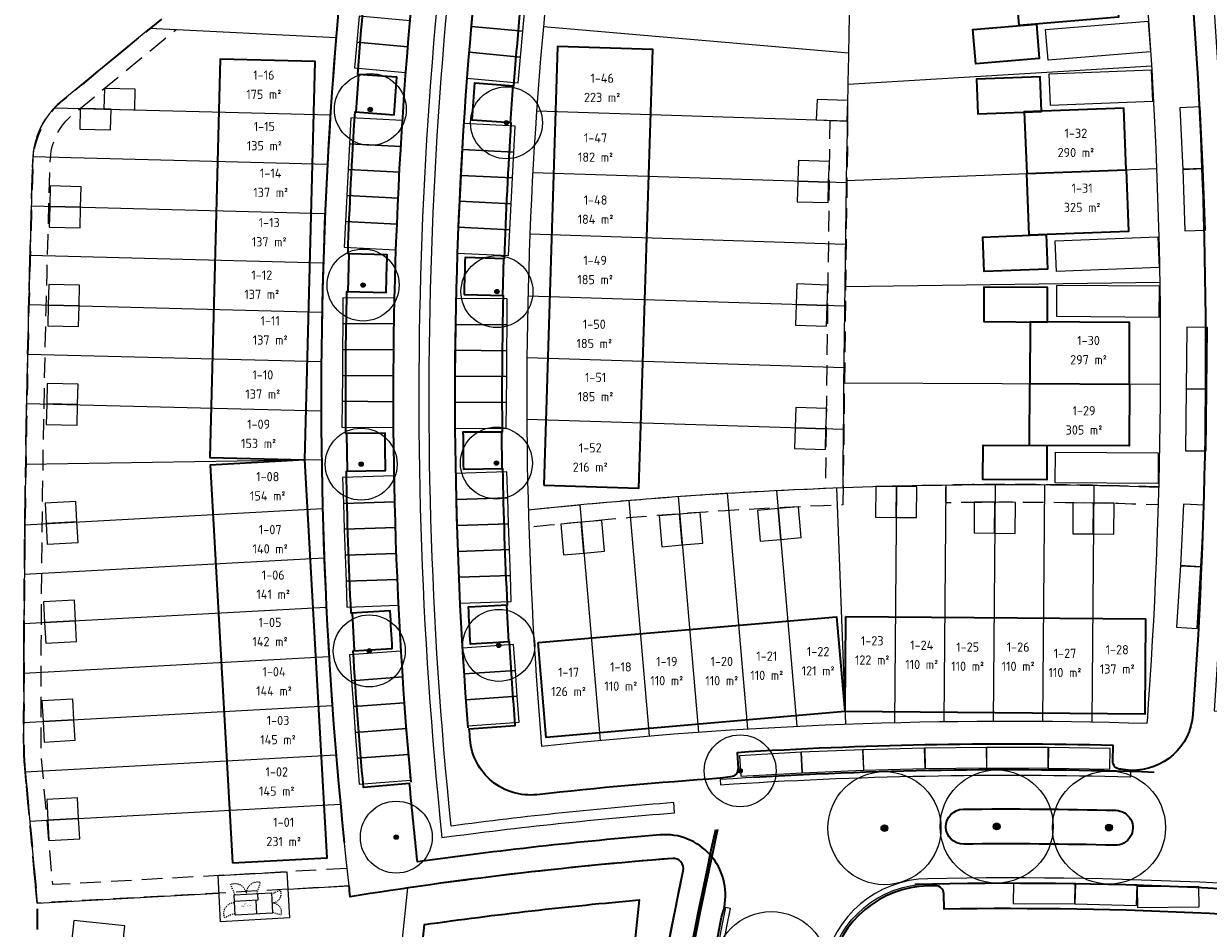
# Model space of a CAD drawing. Extents: x 168179 to 170299, y 448694 to 449599.
# Tile 4 of 32: x 168251 to 168366, y 448827 to 448915. Entities that reach past the tile are written whole.
import ezdxf
from ezdxf.enums import TextEntityAlignment as Align

# ---------------------------------------------------------------- set-up
doc = ezdxf.new("R2010")
doc.units = 0
doc.linetypes.add('NLCS-HIDDEN', pattern=[4, 2, -2])
doc.linetypes.add('Stippelfijn', pattern=[3, 2, -1])
doc.layers.get('0').update_dxf_attribs({"lineweight": 0})
for name, color, linetype, lineweight in [('N-WE-KG-GRENS_SECTIE-G', 210, 'NLCS-HIDDEN', 35), ('N01-WE-OG-WEG_ONTSLUITINGSWEG_GOOT-O', 162, 'Continuous', 18), ('N01-WE-VH-GOOT-O', 170, 'Continuous', 18), ('N01-WE-VH-KANTOPSLUITING_ACHTERKANTBAND-G', 50, 'Continuous', 35), ('N01-WE-VH-VERHARDING-G', 252, 'Continuous', 35), ('N1-WE-GR-BOOM-S', 90, 'Continuous', 25), ('N1-WE-OG-BEBOUWING_SCHUUR-G', 7, 'Continuous', 25), ('N1-WE-OG-TOPOGRAFIE_BEBOUWING_TRAFOHUISJE-G', 7, 'Continuous', 25), ('N1-WE-OG-WEG_PARKEERPLAATS_OPENBAAR-G', 253, 'Continuous', 25), ('N1-WE-OG-WEG_PARKEERPLAATS_PRIVE-G', 253, 'Continuous', 25), ('N8-WE-OG-KADASTRAAL_KAVELNUMMER-T18', 7, 'Continuous', 18), ('N8-WE-OG-KADASTRAAL_KAVELOPPERVLAK-T18', 10, 'Continuous', 18)]:
    doc.layers.add(name, color=color, linetype=linetype, lineweight=lineweight)
for name, color, linetype, lineweight, true_color in [('N01-WE-KG-KADASTRAAL-O', 150, 'Continuous', 18, 0x007fff), ('N01-WE-OG-WEG_VOETPAD_ACHTERPAD-G', 6, 'Stippelfijn', 25, 0xff00ff), ('N1-PV-GR-BOOM-S', 3, 'Continuous', 25, 0x00ff00), ('N1-WE-KG-GRENS_KADASTRAAL-G', 150, 'Continuous', 18, 0x007fff), ('N1-WE-KG-KADASTRAAL_BEBOUWING-G', 1, 'Continuous', 35, 0xff0000)]:
    doc.layers.add(name, color=color, linetype=linetype, lineweight=lineweight, true_color=true_color)
doc.styles.add('NLCS-ISO-M1000-T18', font='NLCS-ISO.ttf', dxfattribs={"height": 1.8})
doc.styles.get("Standard").update_dxf_attribs({"font": 'iso.shx'})

# ---------------------------------------------------------------- blocks, each defined once
blk = doc.blocks.new('an-bb-sn-opp')
at = {"layer": 'N8-WE-OG-KADASTRAAL_KAVELNUMMER-T18', "style": 'NLCS-ISO-M1000-T18'}
blk.add_attdef('NUMMER', text='', height=1.8, dxfattribs=at).set_placement((0, 1.87), align=Align.MIDDLE)
at = {"layer": 'N8-WE-OG-KADASTRAAL_KAVELOPPERVLAK-T18', "style": 'NLCS-ISO-M1000-T18'}
blk.add_attdef('OPPERVLAK', text='', height=1.8, dxfattribs=at).set_placement((0, -1.87), align=Align.MIDDLE)
blk = doc.blocks.new('SGR-BOOM_01')
at = {"ltscale": 0.1}
h = blk.add_hatch(color=256, dxfattribs=at)
edge = h.paths.add_edge_path()
edge.add_arc((0, 0), 0.15, 0, 360)
for radius in [2.5, 0.045]:
    blk.add_circle((0, 0), radius)
blk.add_circle((0, 0), 0.15, dxfattribs=at)

msp = doc.modelspace()

# ---------------------------------------------------------------- linework, layer by layer
at = {"layer": 'N-WE-KG-GRENS_SECTIE-G', "flags": 128}
msp.add_lwpolyline([(168475.75, 448921.66), (168474.2, 448921.69, 0.009415), (168474.2, 448937.29), (168475.75, 448937.32, 0.050156), (168465.85, 449019.95), (168453.5, 449017.2, -0.022744), (168459.84, 448981.14, -0.152911), (168296.22, 449002.12), (168296.12, 449002.06), (168293.23, 449002.37, -0.007173), (168292.05, 448990.24), (168272.68, 448991.7), (168278.68, 448985.02, -0.196532), (168282.25, 448975.02), (168280.44, 448934.77, -0.21258), (168275.34, 448924.57), (168254.46, 448907.4, 0.215867), (168251.55, 448901.48, 0.008547), (168250.66, 448843.71), (168251.95, 448829.51), (168252.03, 448822.16), (168253.1, 448822.39), (168251.91, 448782.83), (168295.48, 448777.72), (168453.38, 448761.24), (168455.08, 448777.73, -0.032968), (168464.45, 448832.8, 0.05401)], format="xyb", close=True, dxfattribs=at)
at = {"layer": 'N01-WE-KG-KADASTRAAL-O', "flags": 128}
for points in [[(168352.95, 448971.11, -0.037657), (168311.35, 448983.08, -0.016992), (168306.78, 448953.99, 0.0688), (168301.06, 448844.58, -0.034949), (168360, 448846.81, -0.00226), (168360.15, 448849.13, 0.064208)], [(168288.04, 448830.8, -0.016452), (168313.78, 448833.67, -0.500331), (168314.84, 448832.47, 0.023687), (168307.1, 448783.78), (168283.37, 448786.28)]]:
    msp.add_lwpolyline(points, format="xyb", close=True, dxfattribs=at)
msp.add_lwpolyline([(168276.37, 448830.67), (168282.32, 448831, -0.049215), (168281.06, 448913.46), (168262.94, 448914.37), (168254.26, 448907.24, 0.206889), (168251.55, 448901.75, 0.008586), (168250.66, 448843.71), (168251.96, 448829.33), (168269.66, 448830.3)], format="xyb", dxfattribs=at)
msp.add_lwpolyline([(168276.53, 448827.89), (168269.82, 448827.52), (168269.57, 448832), (168276.28, 448832.37)], close=True, dxfattribs=at)
at = {"layer": 'N01-WE-OG-WEG_ONTSLUITINGSWEG_GOOT-O', "flags": 128}
for points in [[(168473.09, 448921.21, -0.053708), (168461.87, 448833.42, 0.010331), (168458.13, 448816.18, 0.074389), (168338.64, 448831.7, 0.353414), (168328.53, 448823.22, 0.026116), (168321.15, 448770.98), (168321.65, 448770.93, -0.026116), (168329.02, 448823.12, -0.353414), (168338.65, 448831.2, -0.074726), (168458.52, 448815.55, -0.01065), (168462.36, 448833.3, 0.053708), (168473.59, 448921.2, 0.053708)], [(168318.48, 448840.84, -0.02304), (168358.39, 448841.61), (168358.41, 448842.11, 0.023881), (168318.45, 448841.34)], [(168318.96, 448828.91, 0.027877), (168310.7, 448772.03), (168311.2, 448771.98, -0.027877), (168319.45, 448828.81)]]:
    msp.add_lwpolyline(points, format="xyb", close=True, dxfattribs=at)
at = {"layer": 'N01-WE-OG-WEG_VOETPAD_ACHTERPAD-G', "flags": 128}
for points in [[(168282.32, 448831), (168251.96, 448829.33), (168250.66, 448843.71, -0.008547), (168251.55, 448901.48, -0.224838), (168254.46, 448907.4), (168262.94, 448914.37)], [(168282.13, 448832.69), (168253.5, 448831.12), (168252.36, 448843.79, -0.008538), (168253.25, 448901.44, -0.22603), (168255.53, 448906.08), (168265.46, 448914.25)], [(168299.76, 448867.57, -0.016288), (168328.7, 448869.67), (168329.14, 448905.43), (168330.84, 448905.41), (168330.38, 448868.04, 0.017197), (168299.94, 448865.88, -0.017197)], [(168361.14, 448869.79, 0.011653), (168340.38, 448869.99), (168340.36, 448868.29, -0.011674), (168361.08, 448868.09)]]:
    msp.add_lwpolyline(points, format="xyb", dxfattribs=at)
at = {"layer": 'N01-WE-VH-GOOT-O'}
msp.add_lwpolyline([(168302.66, 449001.44, -0.027151), (168296.47, 448955.97, 0.073712), (168291.36, 448835.7, -0.013719), (168313.99, 448838.1), (168313.92, 448839.1, 0.013102), (168292.25, 448836.82, -0.073081), (168297.46, 448955.79, 0.022366), (168302.93, 448993.28, 0.051628), (168358.41, 448976.54, -0.0668), (168366.49, 448848.02), (168367.49, 448847.97, 0.070729), (168357.85, 448984.19), (168356.78, 448984.41, -0.003591), (168358.2, 448977.6, -0.051538), (168303.03, 448994.32, 0.003966), (168303.63, 449001.02)], format="xyb", close=True, dxfattribs=at)
at = {"layer": 'N01-WE-VH-KANTOPSLUITING_ACHTERKANTBAND-G', "flags": 128}
for points in [[(168293.23, 449002.37, -0.010029), (168291.49, 448985.41, -0.016933), (168287.14, 448957.77, 0.073405), (168281.86, 448835.21)], [(168358.83, 448979.53, 0.00196), (168360.97, 448979.13, -0.067899), (168369.5, 448847.71, 0.415005), (168374.96, 448841.43)], [(168357.44, 448970.93, -0.064277), (168364.44, 448847.69, -0.401628), (168358.41, 448842.23), (168357.41, 448842.34, -0.414872), (168356.64, 448843.16), (168356.68, 448844.66, 0.021789), (168320.08, 448843.95), (168320.17, 448842.45, -0.413971), (168319.43, 448841.6), (168318.44, 448841.46, 0.010581), (168300.61, 448839.87, -0.42245), (168294.1, 448845.23, -0.000516), (168294.02, 448846.26), (168298.5, 448846.61, -0.005027), (168297.94, 448854.73), (168294.14, 448854.5, -0.002196), (168293.94, 448858.15), (168297.74, 448858.34, -0.008196), (168297.29, 448871.55), (168293.48, 448871.48, -0.002196), (168293.44, 448875.14), (168297.25, 448875.17, -0.008196), (168297.35, 448888.39), (168293.54, 448888.48, -0.002196), (168293.65, 448892.13), (168297.46, 448892, -0.008196), (168298.11, 448905.21), (168294.31, 448905.45, -0.002196), (168294.57, 448909.1), (168298.37, 448908.81, -0.008196), (168299.58, 448921.98)], [(168318.84, 448828.94, 0.499485), (168312.6, 448835.96, 0.014396), (168288.98, 448833.33, -0.004633), (168288.21, 448840.97), (168283.73, 448840.57, -0.008094), (168282.73, 448853.87), (168286.53, 448854.08, -0.002976), (168286.33, 448857.74), (168282.53, 448857.53, -0.008493), (168282.06, 448871.33), (168285.87, 448871.38, -0.002976), (168285.82, 448875.04), (168282.01, 448874.99, -0.008493), (168282.12, 448888.81), (168285.93, 448888.7, -0.002976), (168286.03, 448892.35), (168282.22, 448892.46, -0.008493), (168282.91, 448906.26), (168286.71, 448905.99, -0.002976), (168286.97, 448909.64), (168283.17, 448909.91, -0.008493), (168284.43, 448923.67)], [(168473.71, 448921.2), (168473.77, 448920.2, -0.053102), (168462.55, 448833.25, 0.010778), (168458.67, 448815.3, 0.009422), (168443.87, 448819.25, 0.416622), (168442.9, 448818.66), (168442.55, 448817.21, 0.063898), (168340.22, 448828.74), (168340.19, 448830.23, 0.413348), (168339.38, 448831.02, 0.000449), (168338.65, 448831, 0.353414), (168329.22, 448823.08, 0.026116), (168321.85, 448770.91)], [(168310.5, 448772.05, -0.027392), (168318.57, 448827.97), (168318.84, 448828.94)]]:
    msp.add_lwpolyline(points, format="xyb", dxfattribs=at)
at = {"layer": 'N01-WE-VH-KANTOPSLUITING_ACHTERKANTBAND-G'}
for points in [[(168283.01, 448906.25), (168283.27, 448909.91)], [(168298.27, 448908.82), (168298.01, 448905.21)], [(168282.22, 448888.8), (168282.32, 448892.46)], [(168297.36, 448892.01), (168297.25, 448888.39)], [(168282.16, 448871.33), (168282.11, 448874.99)], [(168297.15, 448875.17), (168297.19, 448871.55)], [(168297.64, 448858.34), (168297.84, 448854.72)], [(168282.62, 448857.53), (168282.83, 448853.88)]]:
    msp.add_lwpolyline(points, dxfattribs=at)
at = {"layer": 'N01-WE-VH-KANTOPSLUITING_ACHTERKANTBAND-G', "flags": 128}
msp.add_lwpolyline([(168342.07, 448838.46, -0.008614), (168356.93, 448838.35, -1.000024), (168356.85, 448834.95, 0.008596), (168342.13, 448835.06, -0.999865)], format="xyb", close=True, dxfattribs=at)
at = {"layer": 'N01-WE-VH-KANTOPSLUITING_ACHTERKANTBAND-G'}
msp.add_lwpolyline([(168305.98, 448772.5, -0.029134), (168314.84, 448832.47, 0.500331), (168313.78, 448833.67, 0.02005), (168282.44, 448829.95, -0.000629), (168282.32, 448831, -0.000305)], format="xyb", dxfattribs=at)
at = {"layer": 'N01-WE-VH-VERHARDING-G'}
for points in [[(168299.13, 448990.63, -0.020564), (168294.02, 448956.45, 0.070246), (168288.32, 448841.1, 0.067137)], [(168304.18, 448982.15, -0.015939), (168299.91, 448955.31, 0.067322), (168293.89, 448846.37, 0.073405)], [(168308.22, 448772.28, -0.031357), (168318, 448836.49, -0.02584)], [(168308.41, 448772.26, -0.031386), (168318.2, 448836.51, -0.025869)], [(168337.37, 448831.18, -0.067376), (168445.8, 448818.97, -0.067376)]]:
    msp.add_lwpolyline(points, format="xyb", dxfattribs=at)
msp.add_arc((168346.52, 448424.58), 417.7, 88.0591, 93.4083, dxfattribs=at)
at = {"layer": 'N1-WE-KG-GRENS_KADASTRAAL-G', "flags": 128}
for points in [[(168330.4, 448869.74, -0.006279), (168331.9, 448948.63, -0.006279)], [(168299.76, 448867.57, -0.017243), (168330.4, 448869.74, -0.017254), (168361.14, 448869.79)]]:
    msp.add_lwpolyline(points, format="xyb", dxfattribs=at)
for points in [[(168330.96, 448911.99), (168301.23, 448914.54)], [(168330.9, 448908.96), (168360.44, 448910.73)], [(168253.65, 448906.66), (168280.51, 448905.97)], [(168330.84, 448905.38), (168300.58, 448906.35)], [(168251.56, 448901.92), (168280.22, 448901.18)], [(168330.73, 448899.38), (168300.21, 448900.35)], [(168330.74, 448899.58), (168360.94, 448900.75)], [(168251.41, 448897.12), (168279.99, 448896.38)], [(168330.64, 448893.38), (168299.92, 448894.36)], [(168251.27, 448892.32), (168279.81, 448891.59)], [(168330.59, 448889.28), (168361.24, 448889.72)], [(168330.57, 448887.38), (168299.73, 448888.36)], [(168251.15, 448887.52), (168279.69, 448886.79)], [(168251.04, 448882.72), (168279.63, 448881.99)], [(168330.5, 448881.38), (168299.63, 448882.36)], [(168330.48, 448879.93), (168361.29, 448879.78)], [(168250.95, 448877.92), (168279.61, 448877.19)], [(168330.44, 448875.38), (168299.62, 448876.36)], [(168250.85, 448872.02), (168279.66, 448872.45)], [(168335.58, 448869.9), (168335.39, 448846.88)], [(168340.38, 448869.99), (168340.19, 448846.98)], [(168345.18, 448870.03), (168344.99, 448847.03)], [(168349.98, 448870.02), (168349.79, 448847.02)], [(168354.78, 448869.95), (168354.59, 448846.95)], [(168314.34, 448868.87), (168316.32, 448845.95)], [(168319.13, 448869.19), (168321.11, 448846.26)], [(168323.92, 448869.46), (168325.9, 448846.53)], [(168329.75, 448869.71), (168330.62, 448846.73)], [(168250.77, 448866.12), (168279.75, 448867.71)], [(168299.76, 448867.57), (168299.76, 448867.57)], [(168304.77, 448868.07), (168306.75, 448845.15)], [(168309.55, 448868.49), (168311.53, 448845.58)], [(168250.72, 448861.31), (168279.9, 448862.91)], [(168250.69, 448856.5), (168280.11, 448858.12)], [(168250.67, 448851.69), (168280.37, 448853.32)], [(168250.66, 448846.88), (168280.69, 448848.53)], [(168250.81, 448842.08), (168281.06, 448843.75)], [(168251.24, 448837.3), (168281.49, 448838.96)]]:
    msp.add_lwpolyline(points, dxfattribs=at)
at = {"layer": 'N1-WE-KG-KADASTRAAL_BEBOUWING-G', "flags": 128}
for points in [[(168356.68, 448921.45), (168357.18, 448915.47), (168347.53, 448914.67), (168347.04, 448920.65)], [(168349.21, 448914.81), (168349.48, 448911.46), (168343.3, 448910.95), (168343.03, 448914.29)], [(168301.26, 448869.96), (168310.51, 448869.66), (168311.87, 448912.34), (168302.62, 448912.63)], [(168278.03, 448872.43), (168279.03, 448911.16), (168269.78, 448911.4), (168268.79, 448872.66)], [(168349.7, 448906.32), (168349.57, 448909.68), (168343.38, 448909.44), (168343.51, 448906.08)], [(168357.93, 448900.64), (168357.7, 448906.63), (168348.03, 448906.26), (168348.26, 448900.26)], [(168357.93, 448900.64), (168358.17, 448894.64), (168348.49, 448894.27), (168348.26, 448900.26)], [(168350.17, 448894.33), (168350.3, 448890.98), (168344.11, 448890.74), (168343.98, 448894.09)], [(168350.28, 448885.83), (168350.3, 448889.19), (168344.1, 448889.22), (168344.08, 448885.87)], [(168358.25, 448879.79), (168358.28, 448885.79), (168348.6, 448885.84), (168348.57, 448879.84)], [(168358.25, 448879.79), (168358.22, 448873.79), (168348.54, 448873.84), (168348.57, 448879.84)], [(168350.22, 448873.83), (168350.21, 448870.48), (168344.01, 448870.51), (168344.02, 448873.87)], [(168270.97, 448833.23), (168280.2, 448833.74), (168278.03, 448872.43), (168268.8, 448871.92)], [(168300.71, 448854.66), (168329.75, 448857.16), (168330.55, 448847.95), (168301.5, 448845.44)], [(168330.67, 448857.2), (168359.82, 448856.96), (168359.75, 448847.71), (168330.6, 448847.95)]]:
    msp.add_lwpolyline(points, close=True, dxfattribs=at)
msp.add_lwpolyline([(168306.3, 448789.13), (168285.9, 448791.27), (168289.67, 448827.24, -0.012918), (168310.55, 448829.64)], format="xyb", close=True, dxfattribs=at)
at = {"layer": 'N1-WE-OG-BEBOUWING_SCHUUR-G', "flags": 128}
for points in [[(168258.52, 448908.54), (168258.47, 448906.54), (168261.47, 448906.46), (168261.52, 448908.46)], [(168327.86, 448907.48), (168327.79, 448905.48), (168330.79, 448905.38), (168330.86, 448907.38)], [(168256.16, 448906.6), (168256.11, 448904.6), (168259.11, 448904.52), (168259.16, 448906.52)], [(168326.06, 448901.53), (168325.99, 448899.53), (168328.99, 448899.44), (168329.06, 448901.44)], [(168253.25, 448899.07), (168253.2, 448897.07), (168256.2, 448897), (168256.25, 448898.99)], [(168325.99, 448899.53), (168325.93, 448897.53), (168328.93, 448897.44), (168328.99, 448899.44)], [(168253.2, 448897.07), (168253.15, 448895.07), (168256.15, 448895), (168256.2, 448897)], [(168253.1, 448889.47), (168253.05, 448887.47), (168256.05, 448887.4), (168256.1, 448889.4)], [(168325.9, 448889.53), (168325.84, 448887.53), (168328.84, 448887.43), (168328.9, 448889.43)], [(168253.05, 448887.47), (168253, 448885.47), (168256, 448885.4), (168256.05, 448887.4)], [(168325.84, 448887.53), (168325.77, 448885.53), (168328.77, 448885.44), (168328.84, 448887.43)], [(168252.96, 448879.87), (168252.91, 448877.87), (168255.91, 448877.8), (168255.96, 448879.8)], [(168252.91, 448877.87), (168252.85, 448875.87), (168255.85, 448875.8), (168255.91, 448877.8)], [(168325.8, 448877.53), (168325.73, 448875.53), (168328.73, 448875.43), (168328.8, 448877.43)], [(168325.73, 448875.53), (168325.67, 448873.53), (168328.67, 448873.43), (168328.73, 448875.43)], [(168333.55, 448866.84), (168335.55, 448866.83), (168335.58, 448869.83), (168333.58, 448869.84)], [(168335.55, 448866.83), (168337.55, 448866.81), (168337.58, 448869.81), (168335.58, 448869.83)], [(168252.74, 448868.23), (168252.85, 448866.23), (168255.84, 448866.4), (168255.73, 448868.39)], [(168322.34, 448864.53), (168324.33, 448864.7), (168324.07, 448867.69), (168322.08, 448867.51)], [(168324.33, 448864.7), (168326.32, 448864.87), (168326.07, 448867.86), (168324.07, 448867.69)], [(168343.14, 448865.32), (168345.14, 448865.3), (168345.16, 448868.3), (168343.16, 448868.32)], [(168345.14, 448865.3), (168347.14, 448865.28), (168347.16, 448868.28), (168345.16, 448868.3)], [(168352.74, 448865.24), (168354.74, 448865.23), (168354.76, 448868.23), (168352.76, 448868.24)], [(168354.74, 448865.23), (168356.74, 448865.21), (168356.76, 448868.21), (168354.76, 448868.23)], [(168252.85, 448866.23), (168252.96, 448864.24), (168255.95, 448864.4), (168255.84, 448866.4)], [(168303.18, 448863.19), (168305.18, 448863.37), (168304.92, 448866.36), (168302.92, 448866.18)], [(168305.18, 448863.37), (168307.17, 448863.54), (168306.91, 448866.53), (168304.92, 448866.36)], [(168312.75, 448863.98), (168314.74, 448864.15), (168314.49, 448867.14), (168312.49, 448866.97)], [(168314.74, 448864.15), (168316.74, 448864.32), (168316.48, 448867.31), (168314.49, 448867.14)], [(168252.59, 448858.61), (168252.7, 448856.61), (168255.7, 448856.77), (168255.59, 448858.77)], [(168252.7, 448856.61), (168252.81, 448854.61), (168255.81, 448854.78), (168255.7, 448856.77)], [(168252.44, 448848.98), (168252.55, 448846.99), (168255.55, 448847.15), (168255.44, 448849.15)], [(168252.55, 448846.99), (168252.66, 448844.99), (168255.66, 448845.16), (168255.55, 448847.15)], [(168252.9, 448839.4), (168253.01, 448837.4), (168256, 448837.56), (168255.89, 448839.56)], [(168253.01, 448837.4), (168253.12, 448835.4), (168256.11, 448835.57), (168256, 448837.56)]]:
    msp.add_lwpolyline(points, close=True, dxfattribs=at)
at = {"layer": 'N1-WE-OG-TOPOGRAFIE_BEBOUWING_TRAFOHUISJE-G', "linetype": 'NLCS-HIDDEN', "ltscale": 0.05, "flags": 128}
for points in [[(168271.22, 448830.14), (168270.79, 448831.15, -0.522854), (168272.31, 448830.19, -0.418016)], [(168273.37, 448830.26), (168273.69, 448831.33, 0.51204), (168272.32, 448830.2, 0.209709)], [(168274.78, 448830.23), (168275.62, 448830.59, -0.533198), (168274.79, 448829.32, 0.019897)], [(168271.19, 448828.33), (168270.22, 448827.91, -0.533231), (168271.18, 448829.38, 3.275751)], [(168274.88, 448828.44), (168275.71, 448828.19, 0.533277), (168274.8, 448829.31, 0.003154)]]:
    msp.add_lwpolyline(points, format="xyb", dxfattribs=at)
at = {"layer": 'N1-WE-OG-TOPOGRAFIE_BEBOUWING_TRAFOHUISJE-G', "flags": 128}
msp.add_lwpolyline([(168274.86, 448828.37), (168274.85, 448828.36), (168271.26, 448828.16), (168271.24, 448828.17), (168271.14, 448830.11), (168271.15, 448830.12), (168274.75, 448830.32), (168274.76, 448830.31)], close=True, dxfattribs=at)
for points in [[(168273.42, 448830.25), (168273.45, 448829.61), (168271.17, 448829.48)], [(168273.24, 448829.59), (168273.32, 448828.27)]]:
    msp.add_lwpolyline(points, dxfattribs=at)
at = {"layer": 'N1-WE-OG-WEG_PARKEERPLAATS_OPENBAAR-G', "flags": 128}
for points in [[(168294.48, 448917.07), (168294.25, 448914.56), (168299.23, 448914.11), (168299.46, 448916.62)], [(168288.05, 448912.6), (168288.28, 448915.11), (168283.3, 448915.57), (168283.07, 448913.06)], [(168294.25, 448914.56), (168294.02, 448912.06), (168299, 448911.6), (168299.23, 448914.11)], [(168287.82, 448910.09), (168288.05, 448912.6), (168283.07, 448913.06), (168282.84, 448910.55)], [(168294.02, 448912.06), (168293.79, 448909.55), (168298.77, 448909.09), (168299, 448911.6)], [(168365.44, 448900.77), (168365.14, 448906.76), (168363.15, 448906.66), (168363.45, 448900.67)], [(168287.37, 448902.91), (168287.5, 448905.43), (168282.5, 448905.68), (168282.37, 448903.17)], [(168293.48, 448905.13), (168293.35, 448902.61), (168298.35, 448902.36), (168298.47, 448904.88)], [(168287.24, 448900.39), (168287.37, 448902.91), (168282.37, 448903.17), (168282.24, 448900.65)], [(168293.35, 448902.61), (168293.23, 448900.09), (168298.22, 448899.84), (168298.35, 448902.36)], [(168287.11, 448897.88), (168287.24, 448900.39), (168282.24, 448900.65), (168282.12, 448898.13)], [(168293.23, 448900.09), (168293.1, 448897.58), (168298.1, 448897.33), (168298.22, 448899.84)], [(168365.66, 448894.77), (168365.43, 448900.76), (168363.44, 448900.69), (168363.66, 448894.69)], [(168286.98, 448895.36), (168287.11, 448897.88), (168282.12, 448898.13), (168281.99, 448895.62)], [(168293.1, 448897.58), (168292.98, 448895.06), (168297.97, 448894.81), (168298.1, 448897.33)], [(168286.85, 448892.84), (168286.98, 448895.36), (168281.99, 448895.62), (168281.86, 448893.1)], [(168292.98, 448895.06), (168292.85, 448892.54), (168297.84, 448892.29), (168297.97, 448894.81)], [(168286.7, 448885.64), (168286.72, 448888.16), (168281.73, 448888.2), (168281.71, 448885.68)], [(168292.72, 448888.12), (168292.7, 448885.6), (168297.7, 448885.56), (168297.72, 448888.08)], [(168286.68, 448883.12), (168286.7, 448885.64), (168281.71, 448885.68), (168281.69, 448883.16)], [(168292.7, 448885.6), (168292.68, 448883.08), (168297.68, 448883.04), (168297.7, 448885.56)], [(168365.79, 448879.3), (168365.86, 448885.3), (168363.86, 448885.32), (168363.79, 448879.32)], [(168286.66, 448880.6), (168286.68, 448883.12), (168281.69, 448883.16), (168281.67, 448880.64)], [(168292.68, 448883.08), (168292.66, 448880.56), (168297.66, 448880.52), (168297.68, 448883.04)], [(168286.64, 448878.08), (168286.66, 448880.6), (168281.67, 448880.64), (168281.65, 448878.12)], [(168292.66, 448880.56), (168292.64, 448878.04), (168297.64, 448878), (168297.66, 448880.52)], [(168365.72, 448873.3), (168365.79, 448879.3), (168363.79, 448879.32), (168363.72, 448873.32)], [(168286.62, 448875.56), (168286.64, 448878.08), (168281.65, 448878.12), (168281.63, 448875.6)], [(168292.64, 448878.04), (168292.62, 448875.52), (168297.62, 448875.48), (168297.64, 448878)], [(168286.77, 448868.36), (168286.69, 448870.88), (168281.69, 448870.71), (168281.77, 448868.19)], [(168292.68, 448871.09), (168292.77, 448868.57), (168297.76, 448868.74), (168297.68, 448871.26)], [(168292.77, 448868.57), (168292.85, 448866.05), (168297.85, 448866.22), (168297.76, 448868.74)], [(168286.86, 448865.85), (168286.77, 448868.36), (168281.77, 448868.19), (168281.86, 448865.68)], [(168365.22, 448862.02), (168365.52, 448868.01), (168363.52, 448868.11), (168363.22, 448862.12)], [(168286.94, 448863.33), (168286.86, 448865.85), (168281.86, 448865.68), (168281.94, 448863.16)], [(168292.85, 448866.05), (168292.94, 448863.53), (168297.93, 448863.7), (168297.85, 448866.22)], [(168287.03, 448860.81), (168286.94, 448863.33), (168281.94, 448863.16), (168282.03, 448860.64)], [(168292.94, 448863.53), (168293.02, 448861.01), (168298.02, 448861.18), (168297.93, 448863.7)], [(168364.84, 448856.03), (168365.21, 448862.02), (168363.22, 448862.15), (168362.84, 448856.16)], [(168287.11, 448858.29), (168287.03, 448860.81), (168282.03, 448860.64), (168282.12, 448858.12)], [(168293.02, 448861.01), (168293.11, 448858.49), (168298.1, 448858.66), (168298.02, 448861.18)], [(168287.54, 448851.32), (168287.35, 448853.84), (168282.37, 448853.46), (168282.56, 448850.95)], [(168293.35, 448854.12), (168293.52, 448851.61), (168298.51, 448851.95), (168298.34, 448854.47)], [(168287.73, 448848.81), (168287.54, 448851.32), (168282.56, 448850.95), (168282.75, 448848.44)], [(168293.52, 448851.61), (168293.7, 448849.09), (168298.68, 448849.44), (168298.51, 448851.95)], [(168293.7, 448849.09), (168293.87, 448846.58), (168298.86, 448846.93), (168298.68, 448849.44)], [(168287.92, 448846.3), (168287.73, 448848.81), (168282.75, 448848.44), (168282.93, 448845.92)], [(168288.11, 448843.79), (168287.92, 448846.3), (168282.93, 448845.92), (168283.12, 448843.41)], [(168332.38, 448842.24), (168338.38, 448842.4), (168338.33, 448844.4), (168332.33, 448844.24)], [(168338.37, 448842.4), (168344.37, 448842.47), (168344.34, 448844.47), (168338.34, 448844.4)], [(168344.35, 448842.47), (168350.35, 448842.46), (168350.35, 448844.46), (168344.35, 448844.47)], [(168350.34, 448842.46), (168356.34, 448842.36), (168356.37, 448844.36), (168350.37, 448844.46)], [(168288.3, 448841.27), (168288.11, 448843.79), (168283.12, 448843.41), (168283.31, 448840.9)], [(168320.43, 448841.66), (168326.42, 448842), (168326.31, 448843.99), (168320.31, 448843.66)], [(168326.4, 448842), (168332.4, 448842.24), (168332.31, 448844.24), (168326.32, 448843.99)], [(168346.95, 448829.28), (168352.95, 448829.24), (168352.97, 448831.24), (168346.97, 448831.28)], [(168352.95, 448829.24), (168358.95, 448829.09), (168359, 448831.09), (168353, 448831.24)], [(168359.03, 448828.91), (168365.03, 448828.95), (168365.02, 448830.95), (168359.02, 448830.91)]]:
    msp.add_lwpolyline(points, close=True, dxfattribs=at)
at = {"layer": 'N1-WE-OG-WEG_PARKEERPLAATS_PRIVE-G', "flags": 128}
for points in [[(168360.07, 448915.09), (168360.31, 448912.1), (168350.35, 448911.28), (168350.1, 448914.27)], [(168360.53, 448907.31), (168360.42, 448910.31), (168350.43, 448909.93), (168350.54, 448906.93)], [(168361.03, 448894.12), (168361.14, 448891.12), (168351.15, 448890.74), (168351.04, 448893.74)], [(168361.15, 448886.32), (168361.17, 448889.32), (168351.17, 448889.39), (168351.15, 448886.39)], [(168361.06, 448873.12), (168361.04, 448870.12), (168351.04, 448870.19), (168351.06, 448873.19)], [(168260.25, 448824.64), (168260.51, 448827.13), (168255.54, 448827.65), (168255.28, 448825.16)]]:
    msp.add_lwpolyline(points, close=True, dxfattribs=at)

# ---------------------------------------------------------------- block references
at = {"layer": 'N1-PV-GR-BOOM-S', "xscale": 2.2, "yscale": 2.2, "zscale": 2.2}
for p in [(168334.42, 448836.61), (168345.34, 448836.78), (168356.27, 448836.67), (168323.4, 448823)]:
    msp.add_blockref('SGR-BOOM_01', p, dxfattribs=at)
at = {"layer": 'N1-WE-GR-BOOM-S', "xscale": 1.4, "yscale": 1.4, "zscale": 1.4}
for p in [(168284.39, 448906.5), (168297.64, 448905.21), (168283.69, 448889.43), (168296.71, 448888.79), (168283.5, 448872.01), (168296.66, 448872.12), (168284.29, 448853.85), (168296.89, 448854.39), (168320.38, 448842.19), (168286.92, 448835.74)]:
    msp.add_blockref('SGR-BOOM_01', p, dxfattribs=at)
at = {"layer": 'N8-WE-OG-KADASTRAAL_KAVELNUMMER-T18', "xscale": 0.5, "yscale": 0.5, "zscale": 0.5}
for p, values in [((168274.03, 448908.91), {'NUMMER': '1-16', 'OPPERVLAK': '175 m²'}), ((168306.95, 448908.61), {'NUMMER': '1-46', 'OPPERVLAK': '223 m²'}), ((168274.08, 448903.91), {'NUMMER': '1-15', 'OPPERVLAK': '135 m²'}), ((168306.31, 448902.8), {'NUMMER': '1-47', 'OPPERVLAK': '182 m²'}), ((168353.05, 448903.25), {'NUMMER': '1-32', 'OPPERVLAK': '290 m²'}), ((168274.7, 448899.37), {'NUMMER': '1-14', 'OPPERVLAK': '137 m²'}), ((168353.66, 448897.91), {'NUMMER': '1-31', 'OPPERVLAK': '325 m²'}), ((168306.31, 448896.76), {'NUMMER': '1-48', 'OPPERVLAK': '184 m²'}), ((168274.55, 448894.57), {'NUMMER': '1-13', 'OPPERVLAK': '137 m²'}), ((168306.27, 448890.89), {'NUMMER': '1-49', 'OPPERVLAK': '185 m²'}), ((168273.83, 448889.46), {'NUMMER': '1-12', 'OPPERVLAK': '137 m²'}), ((168274.65, 448885.02), {'NUMMER': '1-11', 'OPPERVLAK': '137 m²'}), ((168306.19, 448884.68), {'NUMMER': '1-50', 'OPPERVLAK': '185 m²'}), ((168354.28, 448883.1), {'NUMMER': '1-30', 'OPPERVLAK': '297 m²'}), ((168273.93, 448879.76), {'NUMMER': '1-10', 'OPPERVLAK': '137 m²'}), ((168306.31, 448879.51), {'NUMMER': '1-51', 'OPPERVLAK': '185 m²'}), ((168353.84, 448876.27), {'NUMMER': '1-29', 'OPPERVLAK': '305 m²'}), ((168273.52, 448874.96), {'NUMMER': '1-09', 'OPPERVLAK': '153 m²'}), ((168305.79, 448872.66), {'NUMMER': '1-52', 'OPPERVLAK': '216 m²'}), ((168274.41, 448869.86), {'NUMMER': '1-08', 'OPPERVLAK': '154 m²'}), ((168274.65, 448864.71), {'NUMMER': '1-07', 'OPPERVLAK': '140 m²'}), ((168274.94, 448860.29), {'NUMMER': '1-06', 'OPPERVLAK': '141 m²'}), ((168274.63, 448855.69), {'NUMMER': '1-05', 'OPPERVLAK': '142 m²'}), ((168333.23, 448853.9), {'NUMMER': '1-23', 'OPPERVLAK': '122 m²'}), ((168338.05, 448853.47), {'NUMMER': '1-24', 'OPPERVLAK': '110 m²'}), ((168342.52, 448853.29), {'NUMMER': '1-25', 'OPPERVLAK': '110 m²'}), ((168347.43, 448853.29), {'NUMMER': '1-26', 'OPPERVLAK': '110 m²'}), ((168322.97, 448852.41), {'NUMMER': '1-21', 'OPPERVLAK': '110 m²'}), ((168327.97, 448852.85), {'NUMMER': '1-22', 'OPPERVLAK': '121 m²'}), ((168351.99, 448852.68), {'NUMMER': '1-27', 'OPPERVLAK': '110 m²'}), ((168357.07, 448853.03), {'NUMMER': '1-28', 'OPPERVLAK': '137 m²'}), ((168308.77, 448851.36), {'NUMMER': '1-18', 'OPPERVLAK': '110 m²'}), ((168313.24, 448851.89), {'NUMMER': '1-19', 'OPPERVLAK': '110 m²'}), ((168318.59, 448851.89), {'NUMMER': '1-20', 'OPPERVLAK': '110 m²'}), ((168275.02, 448850.89), {'NUMMER': '1-04', 'OPPERVLAK': '144 m²'}), ((168303.68, 448850.84), {'NUMMER': '1-17', 'OPPERVLAK': '126 m²'}), ((168275.41, 448846.15), {'NUMMER': '1-03', 'OPPERVLAK': '145 m²'}), ((168275.29, 448841.15), {'NUMMER': '1-02', 'OPPERVLAK': '145 m²'}), ((168275.96, 448836.25), {'NUMMER': '1-01', 'OPPERVLAK': '231 m²'})]:
    msp.add_blockref('an-bb-sn-opp', p, dxfattribs=at).add_auto_attribs(values)

# ---------------------------------------------------------------- texts
at = {"layer": 'N1-WE-OG-TOPOGRAFIE_BEBOUWING_TRAFOHUISJE-G'}
for tag, text, p in [('COMPACTSTATION', 'Compactstation', (168272.33, 448829.05)), ('PACTO-30', 'PACTO-30', (168272.32, 448829.25))]:
    msp.add_attdef(tag, text=text, height=0.08, rotation=3.1453, dxfattribs=at).set_placement(p, align=Align.MIDDLE_CENTER)

doc.saveas('drawing.dxf')
